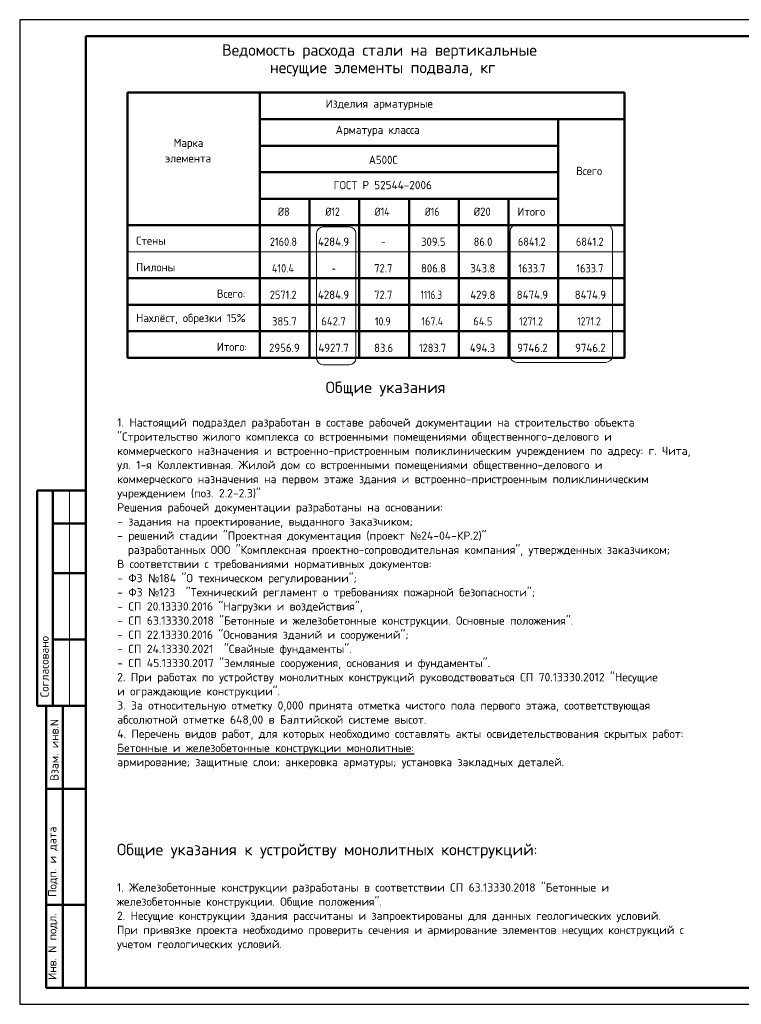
# Model space of a CAD drawing. Header units: millimetres. Extents: x 0 to 50400, y 0 to 35640.
# Tile 1 of 4: x 0 to 26135, y 0 to 35640. Entities that reach past the tile are written whole.
import ezdxf

# ---------------------------------------------------------------- set-up
doc = ezdxf.new("R2010")
doc.units = ezdxf.units.MM
doc.layers.add('Standard', color=7, linetype='Continuous', lineweight=25)
doc.layers.add('Общий01', color=7, linetype='Continuous', lineweight=13)
doc.styles.add('ARIAL', font='arial.ttf')
doc.styles.add('ISOCPEUR', font='isocpeur.ttf')

msp = doc.modelspace()

# ---------------------------------------------------------------- linework, layer by layer
at = {"layer": 'Standard', "color": 7, "linetype": 'Continuous', "lineweight": 25, "transparency": 33554687}
msp.add_line((2400, 35040), (2400, 1270), dxfattribs=at)
at = {"layer": 'Standard', "color": 7, "linetype": 'Continuous', "lineweight": 50, "transparency": 33554687}
for p, q in [((3900, 33000), (3900, 23400)), ((3900, 33000), (21900, 33000)), ((8700, 33000), (8700, 23400)), ((21900, 33000), (21900, 26280)), ((21900, 33000), (21900, 26280)), ((21900, 33000), (21900, 26280)), ((21900, 33000), (21900, 26280)), ((21900, 33000), (21900, 24360)), ((21900, 33000), (21900, 23400)), ((8700, 32040), (21900, 32040)), ((19500, 32040), (19500, 23400)), ((8700, 31080), (8700, 24360)), ((8700, 31080), (8700, 23400)), ((8700, 31080), (19500, 31080)), ((8700, 30120), (19500, 30120)), ((8700, 29160), (19500, 29160)), ((10500, 29160), (10500, 23400)), ((12300, 29160), (12300, 23400)), ((14100, 29160), (14100, 23400)), ((15900, 29160), (15900, 23400)), ((17700, 29160), (17700, 23400)), ((3900, 28200), (21900, 28200)), ((3900, 26280), (21900, 26280)), ((3900, 25320), (21900, 25320)), ((3900, 24360), (21900, 24360)), ((3900, 23400), (21900, 23400)), ((21900, 23400), (3900, 23400)), ((7, 18600), (0, 18600)), ((2400, 18600), (632, 18600)), ((632, 18600), (632, 10800)), ((632, 18600), (632, 10800)), ((1200, 18600), (1200, 10800)), ((2400, 17400), (1200, 17400)), ((2400, 15600), (1200, 15600)), ((2400, 13200), (1200, 13200)), ((0, 10800), (7, 10800)), ((632, 10800), (2400, 10800)), ((960, 600), (960, 10800)), ((960, 600), (960, 10800)), ((1560, 600), (1560, 10800)), ((960, 7800), (2400, 7800)), ((960, 3600), (2400, 3600)), ((2400, 600), (960, 600))]:
    msp.add_line(p, q, dxfattribs=at)
at = {"layer": 'Standard', "color": 7, "linetype": 'Continuous', "lineweight": 13, "transparency": 33554687}
for p, q in [((21900, 27240), (3900, 27240)), ((1800, 18600), (1800, 10800))]:
    msp.add_line(p, q, dxfattribs=at)
at = {"layer": 'Standard', "color": 7, "linetype": 'Continuous', "lineweight": 35, "transparency": 33554687}
msp.add_line((21900, 24360), (3900, 24360), dxfattribs=at)
at = {"layer": 'Standard', "color": 7, "linetype": 'Continuous', "lineweight": 25, "transparency": 33554687}
msp.add_lwpolyline([(0, 0), (50400, 0), (50400, 35640), (0, 35640), (0, 0)], close=True, dxfattribs=at)
msp.add_lwpolyline([(0, 0), (50400, 0), (50400, 35640), (0, 35640), (0, 0)], close=True, dxfattribs=at)
msp.add_lwpolyline([(0, 0), (50400, 0), (50400, 35640), (0, 35640), (0, 0)], close=True, dxfattribs=at)
at = {"layer": 'Standard', "color": 7, "linetype": 'Continuous', "lineweight": 50, "transparency": 33554687}
msp.add_lwpolyline([(2400, 35040), (49800, 35040), (49800, 600), (2400, 600), (2400, 35040)], close=True, dxfattribs=at)
at = {"layer": 'Общий01', "color": 240, "linetype": 'Continuous', "lineweight": 18, "transparency": 33554687}
for p, q in [((18002, 28222), (21225, 28222)), ((10752, 23388), (10752, 27899)), ((10992, 28139), (11935, 28139)), ((12175, 27899), (12175, 23388)), ((17762, 23471), (17762, 27982)), ((21465, 27982), (21465, 23471)), ((21225, 23231), (18002, 23231)), ((11935, 23148), (10992, 23148))]:
    msp.add_line(p, q, dxfattribs=at)
for centre, start, end in [((18002, 27982), 90, 180), ((21225, 27982), 0, 90), ((10992, 27899), 90, 180), ((11935, 27899), 0, 90), ((10992, 23388), 180, 270), ((11935, 23388), 270, 0), ((18002, 23471), 180, 270), ((21225, 23471), 270, 0)]:
    msp.add_arc(centre, 240, start, end, dxfattribs=at)

# ---------------------------------------------------------------- texts
at = {"transparency": 33554687, "attachment_point": 1, "line_spacing_factor": 1.024096, "style": 'ARIAL'}
for s, insert, char_height, width in [('\\A1;{\\fISOCPEUR|b0|i0|c0|p34;\\W1.01879;\\C7;                               \\H1.33333x; \\fISOCPEUR|b0|i0|c204|p34;\\H0.875x;Общие указания}\\P{\\W1.01879;\\C7; }\\P{\\fISOCPEUR|b0|i0|c0|p34;\\H0.83333x;\\W1.01879;\\C7;1. \\fISOCPEUR|b0|i0|c204|p34;Настоящий подраздел разработан в составе рабочей документации на строительство объекта}\\P{\\fISOCPEUR|b0|i0|c0|p34;\\H0.83333x;\\W1.01879;\\C7;"\\fISOCPEUR|b0|i0|c204|p34;Строительство жилого комплекса со встроенными помещениями общественного\\fISOCPEUR|b0|i0|c0|p34;-\\fISOCPEUR|b0|i0|c204|p34;делового и}\\P{\\fISOCPEUR|b0|i0|c204|p34;\\H0.83333x;\\W1.01879;\\C7;коммерческого назначения и встроенно\\fISOCPEUR|b0|i0|c0|p34;-\\fISOCPEUR|b0|i0|c204|p34;пристроенным поликлиническим учреждением по адресу\\fISOCPEUR|b0|i0|c0|p34;: \\fISOCPEUR|b0|i0|c204|p34;г\\fISOCPEUR|b0|i0|c0|p34;. \\fISOCPEUR|b0|i0|c204|p34;Чита\\fISOCPEUR|b0|i0|c0|p34;,}\\P{\\fISOCPEUR|b0|i0|c204|p34;\\H0.83333x;\\W1.01879;\\C7;ул\\fISOCPEUR|b0|i0|c0|p34;. 1-\\fISOCPEUR|b0|i0|c204|p34;я Коллективная\\fISOCPEUR|b0|i0|c0|p34;. \\fISOCPEUR|b0|i0|c204|p34;Жилой дом со встроенными помещениями общественно\\fISOCPEUR|b0|i0|c0|p34;-\\fISOCPEUR|b0|i0|c204|p34;делового и}\\P{\\fISOCPEUR|b0|i0|c204|p34;\\H0.83333x;\\W1.01879;\\C7;коммерческого назначения на первом этаже здания и встроенно\\fISOCPEUR|b0|i0|c0|p34;-\\fISOCPEUR|b0|i0|c204|p34;пристроенным поликлиническим}\\P{\\fISOCPEUR|b0|i0|c204|p34;\\H0.83333x;\\W1.01879;\\C7;учреждением \\fISOCPEUR|b0|i0|c0|p34;(\\fISOCPEUR|b0|i0|c204|p34;поз\\fISOCPEUR|b0|i0|c0|p34;. 2.2-2.3)"}\\P{\\fISOCPEUR|b0|i0|c204|p34;\\H0.83333x;\\W1.01879;\\C7;Решения рабочей документации разработаны на основании\\fISOCPEUR|b0|i0|c0|p34;:}\\P{\\fISOCPEUR|b0|i0|c0|p34;\\H0.83333x;\\W1.01879;\\C7;- \\fISOCPEUR|b0|i0|c204|p34;задания на проектирование\\fISOCPEUR|b0|i0|c0|p34;, \\fISOCPEUR|b0|i0|c204|p34;выданного заказчиком\\fISOCPEUR|b0|i0|c0|p34;;}\\P{\\fISOCPEUR|b0|i0|c0|p34;\\H0.83333x;\\W1.01879;\\C7;- \\fISOCPEUR|b0|i0|c204|p34;решений стадии \\fISOCPEUR|b0|i0|c0|p34;"\\fISOCPEUR|b0|i0|c204|p34;Проектная документация \\fISOCPEUR|b0|i0|c0|p34;(\\fISOCPEUR|b0|i0|c204|p34;проект \\fSegoe UI Symbol|b0|i0|c0|p34;№\\fISOCPEUR|b0|i0|c0|p34;24-04-\\fISOCPEUR|b0|i0|c204|p34;КР\\fISOCPEUR|b0|i0|c0|p34;.2)"}\\P{\\fISOCPEUR|b0|i0|c0|p34;\\H0.83333x;\\W1.01879;\\C7;  \\fISOCPEUR|b0|i0|c204|p34;разработанных ООО \\fISOCPEUR|b0|i0|c0|p34;"\\fISOCPEUR|b0|i0|c204|p34;Комплексная проектно\\fISOCPEUR|b0|i0|c0|p34;-\\fISOCPEUR|b0|i0|c204|p34;сопроводительная компания\\fISOCPEUR|b0|i0|c0|p34;", \\fISOCPEUR|b0|i0|c204|p34;утвержденных заказчиком\\fISOCPEUR|b0|i0|c0|p34;;}\\P{\\fISOCPEUR|b0|i0|c204|p34;\\H0.83333x;\\W1.01879;\\C7;В соответствии с требованиями нормативных документов\\fISOCPEUR|b0|i0|c0|p34;: }\\P{\\fISOCPEUR|b0|i0|c0|p34;\\H0.83333x;\\W1.01879;\\C7;- \\fISOCPEUR|b0|i0|c204|p34;ФЗ \\fSegoe UI Symbol|b0|i0|c0|p34;№\\fISOCPEUR|b0|i0|c0|p34;184 "\\fISOCPEUR|b0|i0|c204|p34;О техническом регулировании\\fISOCPEUR|b0|i0|c0|p34;"; }\\P{\\fISOCPEUR|b0|i0|c0|p34;\\H0.83333x;\\W1.01879;\\C7;- \\fISOCPEUR|b0|i0|c204|p34;ФЗ \\fSegoe UI Symbol|b0|i0|c0|p34;№\\fISOCPEUR|b0|i0|c0|p34;123  "\\fISOCPEUR|b0|i0|c204|p34;Технический регламент о требованиях пожарной безопасности\\fISOCPEUR|b0|i0|c0|p34;";}\\P{\\fISOCPEUR|b0|i0|c0|p34;\\H0.83333x;\\W1.01879;\\C7;- \\fISOCPEUR|b0|i0|c204|p34;СП \\fISOCPEUR|b0|i0|c0|p34;20.13330.2016 "\\fISOCPEUR|b0|i0|c204|p34;Нагрузки и воздействия\\fISOCPEUR|b0|i0|c0|p34;", }\\P{\\fISOCPEUR|b0|i0|c0|p34;\\H0.83333x;\\W1.01879;\\C7;- \\fISOCPEUR|b0|i0|c204|p34;СП \\fISOCPEUR|b0|i0|c0|p34;63.13330.2018 "\\fISOCPEUR|b0|i0|c204|p34;Бетонные и железобетонные конструкции\\fISOCPEUR|b0|i0|c0|p34;. \\fISOCPEUR|b0|i0|c204|p34;Основные положения\\fISOCPEUR|b0|i0|c0|p34;".}\\P{\\fISOCPEUR|b0|i0|c0|p34;\\H0.83333x;\\W1.01879;\\C7;- \\fISOCPEUR|b0|i0|c204|p34;СП \\fISOCPEUR|b0|i0|c0|p34;22.13330.2016 "\\fISOCPEUR|b0|i0|c204|p34;Основания зданий и сооружений\\fISOCPEUR|b0|i0|c0|p34;";}\\P{\\fISOCPEUR|b0|i0|c0|p34;\\H0.83333x;\\W1.01879;\\C7;- \\fISOCPEUR|b0|i0|c204|p34;СП \\fISOCPEUR|b0|i0|c0|p34;24.13330.2021  "\\fISOCPEUR|b0|i0|c204|p34;Свайные фундаменты\\fISOCPEUR|b0|i0|c0|p34;".}\\P{\\fISOCPEUR|b0|i0|c0|p34;\\H0.83333x;\\W1.01879;\\C7;- \\fISOCPEUR|b0|i0|c204|p34;СП \\fISOCPEUR|b0|i0|c0|p34;45.13330.2017 "\\fISOCPEUR|b0|i0|c204|p34;Земляные сооружения\\fISOCPEUR|b0|i0|c0|p34;, \\fISOCPEUR|b0|i0|c204|p34;основания и фундаменты\\fISOCPEUR|b0|i0|c0|p34;".}\\P{\\fISOCPEUR|b0|i0|c0|p34;\\H0.83333x;\\W1.01879;\\C7;2. \\fISOCPEUR|b0|i0|c204|p34;При работах по устройству монолитных конструкций руководствоваться СП \\fISOCPEUR|b0|i0|c0|p34;70.13330.2012 "\\fISOCPEUR|b0|i0|c204|p34;Несущие}\\P{\\fISOCPEUR|b0|i0|c204|p34;\\H0.83333x;\\W1.01879;\\C7;и ограждающие конструкции\\fISOCPEUR|b0|i0|c0|p34;".}\\P{\\fISOCPEUR|b0|i0|c0|p34;\\H0.83333x;\\W1.01879;\\C7;3. \\fISOCPEUR|b0|i0|c204|p34;За относительную отметку \\fISOCPEUR|b0|i0|c0|p34;0,000 \\fISOCPEUR|b0|i0|c204|p34;принята отметка чистого пола первого этажа\\fISOCPEUR|b0|i0|c0|p34;, \\fISOCPEUR|b0|i0|c204|p34;соответствующая}\\P{\\fISOCPEUR|b0|i0|c204|p34;\\H0.83333x;\\W1.01879;\\C7;абсолютной отметке \\fISOCPEUR|b0|i0|c0|p34;648,00 \\fISOCPEUR|b0|i0|c204|p34;в Балтийской системе высот\\fISOCPEUR|b0|i0|c0|p34;.}\\P{\\fISOCPEUR|b0|i0|c0|p34;\\H0.83333x;\\W1.01879;\\C7;4. \\fISOCPEUR|b0|i0|c204|p34;Перечень видов работ\\fISOCPEUR|b0|i0|c0|p34;, \\fISOCPEUR|b0|i0|c204|p34;для которых необходимо составлять акты освидетельствования скрытых работ\\fISOCPEUR|b0|i0|c0|p34;:}\\P{\\fISOCPEUR|b0|i0|c204|p34;\\H0.83333x;\\W1.01879;\\L\\C7;Бетонные и железобетонные конструкции монолитные\\fISOCPEUR|b0|i0|c0|p34;:}\\P{\\fISOCPEUR|b0|i0|c204|p34;\\H0.83333x;\\W1.01879;\\C7;армирование\\fISOCPEUR|b0|i0|c0|p34;; \\fISOCPEUR|b0|i0|c204|p34;защитные слои\\fISOCPEUR|b0|i0|c0|p34;; \\fISOCPEUR|b0|i0|c204|p34;анкеровка арматуры\\fISOCPEUR|b0|i0|c0|p34;; \\fISOCPEUR|b0|i0|c204|p34;установка закладных деталей\\fISOCPEUR|b0|i0|c0|p34;.}', (3532, 22542), 360, 24894.12), ('\\A1;{\\fISOCPEUR|i0|b0;\\H420.000000;\\W1.018787;\\C7;Общие указания к устройству монолитных конструкций:}\\P{\\fArial|i0|b0;\\H420.000000;\\W1.018787;\\C7; }\\P{\\fISOCPEUR|i0|b0;\\H300.000000;\\W1.018787;\\C7;1. Железобетонные конструкции разработаны в соответствии СП 63.13330.2018 "Бетонные и}\\P{\\fISOCPEUR|i0|b0;\\H300.000000;\\W1.018787;\\C7;железобетонные конструкции. Общие положения".}\\P{\\fISOCPEUR|i0|b0;\\H300.000000;\\W1.018787;\\C7;2. Несущие конструкции здания рассчитаны и запроектированы для данных геологических условий.}\\P{\\fISOCPEUR|i0|b0;\\H300.000000;\\W1.018787;\\C7;При привязке проекта необходимо проверить сечения и армирование элементов несущих конструкций с}\\P{\\fISOCPEUR|i0|b0;\\H300.000000;\\W1.018787;\\C7;учетом геологических условий.}\\P', (3523, 5813), 420, 28667.06)]:
    msp.add_mtext(s, dxfattribs=dict(at, insert=insert, char_height=char_height, width=width))
at = {"layer": 'Standard', "color": 7, "linetype": 'Continuous', "lineweight": 35, "transparency": 33554687, "char_height": 420, "attachment_point": 7, "style": 'ISOCPEUR'}
for s, insert, width in [('\\W0.99;Ведомость расхода стали на вертикальные', (7330, 34218), 11962.55), ('\\W0.99;несущие элементы подвала, кг', (9062, 33588), 8498.3)]:
    msp.add_mtext(s, dxfattribs=dict(at, insert=insert, width=width))
at = {"layer": 'Standard', "color": 7, "linetype": 'Continuous', "lineweight": 25, "transparency": 33554687, "char_height": 300, "attachment_point": 7, "style": 'ISOCPEUR'}
for s, insert, width in [('\\W0.98;Изделия арматурные', (11080, 32370), 4090.25), ('\\W0.98;Арматура класса', (11446, 31423), 3475.95), ('\\W0.95;Марка', (5576, 30953), 1311.99), ('\\W0.97;элемента', (5261, 30473), 1943.96), ('\\W0.95;А500С', (12645, 30416), 1251.49), ('\\W0.95;Всего', (20157, 30015), 1191.26), ('\\W0.98;ГОСТ Р 52544-2006', (11370, 29503), 3805.38), ('\\W0.89;Ø8', (9345, 28540), 644), ('\\W0.85;Ø12', (11070, 28540), 786.72), ('\\W0.85;Ø14', (12855, 28540), 817.65), ('\\W0.85;Ø16', (14670, 28540), 786.73), ('\\W0.92;Ø20', (16440, 28540), 858.06), ('\\W0.95;Итого', (18030, 28540), 1281.75), ('\\W0.95;Стены', (4220, 27491), 1281.73), ('\\W0.90;2160.8', (9060, 27452), 1214.13), ('\\W0.95;4284.9', (10800, 27452), 1341.91), ('\\W0.78;-', (13095, 27452), 326.4), ('\\W0.94;309.5', (14535, 27452), 1070.01), ('\\W0.92;86.0', (16440, 27452), 857.73), ('\\W0.90;6841.2', (18045, 27452), 1244.55), ('\\W0.90;6841.2', (20145, 27452), 1244.56), ('\\W0.96;Пилоны', (4220, 26531), 1462.49), ('\\W0.89;410.4', (9135, 26492), 1062.28), ('\\W0.92;72.7', (12840, 26492), 857.73), ('\\W0.94;806.8', (14535, 26492), 1070.01), ('\\W0.94;343.8', (16320, 26492), 1100.34), ('\\W0.90;1633.7', (18060, 26492), 1214.13), ('\\W0.90;1633.7', (20160, 26492), 1214.12), ('\\W0.78;-', (11295, 26492), 326.4), ('\\W0.95;Всего:', (7142, 25571), 1281.75), ('\\W0.90;2571.2', (9060, 25532), 1214.13), ('\\W0.95;4284.9', (10800, 25532), 1341.91), ('\\W0.92;72.7', (12840, 25532), 857.73), ('\\W0.80;1116.3', (14520, 25532), 1079.5), ('\\W0.94;429.8', (16320, 25532), 1100.34), ('\\W0.95;8474.9', (18000, 25532), 1341.91), ('\\W0.95;8474.9', (20100, 25532), 1341.93), ('\\W0.97;Нахлёст, обрезки 15%%%', (4220, 24611), 4313.44), ('\\W0.94;385.7', (9135, 24572), 1070.01), ('\\W0.94;642.7', (10920, 24572), 1100.34), ('\\W0.85;10.9', (12870, 24572), 786.4), ('\\W0.88;167.4', (14550, 24572), 1031.72), ('\\W0.93;64.5', (16425, 24572), 888.24), ('\\W0.85;1271.2', (18090, 24572), 1146.81), ('\\W0.85;1271.2', (20190, 24572), 1146.81), ('\\W0.95;Итого:', (7142, 23651), 1372.16), ('\\W0.95;2956.9', (9030, 23612), 1281.44), ('\\W0.95;4927.7', (10815, 23612), 1311.68), ('\\W0.92;83.6', (12840, 23612), 857.73), ('\\W0.90;1283.7', (14460, 23612), 1214.13), ('\\W0.94;494.3', (16305, 23612), 1130.67), ('\\W0.95;9746.2', (18015, 23612), 1311.69), ('\\W0.95;9746.2', (20115, 23612), 1311.69)]:
    msp.add_mtext(s, dxfattribs=dict(at, insert=insert, width=width))
at = {"layer": 'Standard', "color": 7, "linetype": 'Continuous', "lineweight": 50, "transparency": 33554687, "char_height": 300, "attachment_point": 7, "rotation": 90, "style": 'ISOCPEUR'}
for s, insert, width in [('\\A1;{\\fISOCPEUR|i0|b0;\\H300.000000;\\W1.000000;\\C7;Согласовано}\\P', (1050, 11114), 2486.25), ('\\A1;{\\fISOCPEUR|i0|b0;\\H300.000000;\\W1.000000;\\C7;Взам. инв.N}\\P', (1408, 8083), 2290.92), ('\\A1;{\\fISOCPEUR|i0|b0;\\H300.000000;\\W1.000000;\\C7;Подп. и дата}\\P', (1379, 3891), 2636.47), ('\\A1;{\\fISOCPEUR|i0|b0;\\H300.000000;\\W1.000000;\\C7;Инв. N подл.}\\P', (1379, 881), 2426.15)]:
    msp.add_mtext(s, dxfattribs=dict(at, insert=insert, width=width))

doc.saveas('drawing.dxf')
